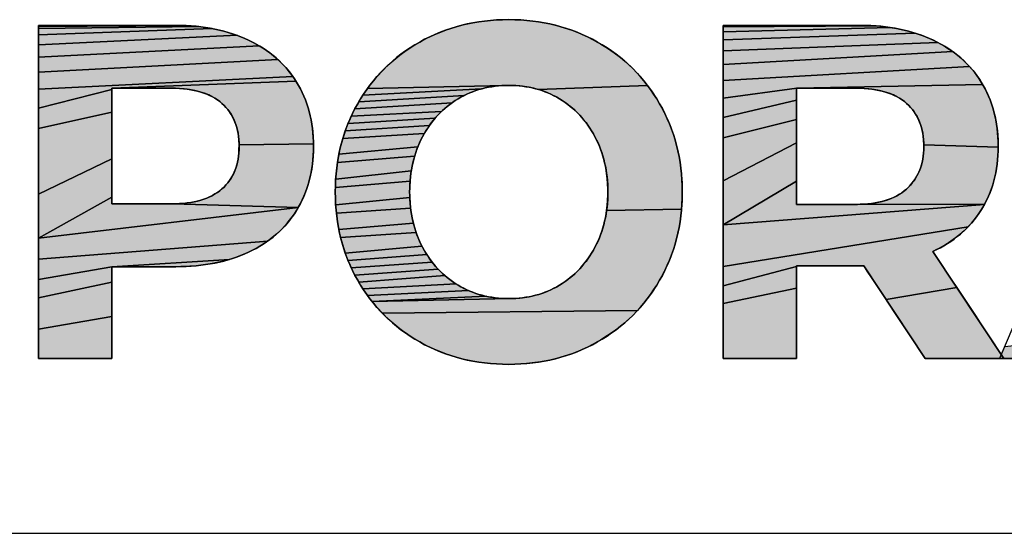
# Model space of a CAD drawing. Header units: millimetres. Extents: x 0 to 1188, y 0 to 840.
# Tile 16 of 38: x 1068 to 1083, y 148 to 156. Entities that reach past the tile are written whole.
import ezdxf

# ---------------------------------------------------------------- set-up
doc = ezdxf.new("R2010")
doc.units = ezdxf.units.MM
doc.header["$LTSCALE"] = 65.34
doc.layers.add('00_TOPRB0700WD-C-FORMAT', color=7, linetype='CONTINUOUS')

# ---------------------------------------------------------------- blocks, each defined once
blk = doc.blocks.new('MXON2_BL1', base_point=(1078.435, 160.164))
at = {"layer": '00_TOPRB0700WD-C-FORMAT', "linetype": 'Continuous'}
for points in [[(1075.011, 155.96), (1075.145, 155.965), (1075.28, 155.963), (1075.412, 155.956), (1075.542, 155.944), (1075.67, 155.926), (1075.795, 155.903), (1075.918, 155.874), (1076.039, 155.84), (1076.157, 155.8), (1076.273, 155.755), (1076.387, 155.704), (1076.498, 155.648), (1076.607, 155.586), (1076.711, 155.521), (1076.812, 155.451), (1076.908, 155.377), (1077.001, 155.298), (1077.089, 155.216), (1077.173, 155.129), (1077.253, 155.039), (1077.329, 154.944), (1075.637, 154.881), (1075.567, 154.9), (1075.496, 154.916), (1075.424, 154.929), (1075.35, 154.938), (1075.275, 154.943), (1075.199, 154.946), (1075.122, 154.945), (1072.989, 154.895), (1073.062, 154.992), (1073.139, 155.085), (1073.221, 155.173), (1073.307, 155.258), (1073.397, 155.338), (1073.491, 155.414), (1073.59, 155.486), (1073.692, 155.554), (1073.799, 155.618), (1073.909, 155.677), (1074.022, 155.73), (1074.137, 155.778), (1074.254, 155.821), (1074.374, 155.858), (1074.496, 155.889), (1074.621, 155.915), (1074.749, 155.936), (1074.878, 155.951)], [(1070.041, 155.876), (1070.155, 155.873), (1067.894, 155.858), (1067.894, 155.874), (1067.9, 155.876), (1067.93, 155.876), (1067.981, 155.876), (1068.051, 155.876), (1068.139, 155.876), (1068.355, 155.876), (1068.612, 155.876), (1068.892, 155.876), (1069.176, 155.876), (1069.445, 155.876), (1069.683, 155.876), (1069.784, 155.876), (1069.869, 155.876), (1069.938, 155.876), (1069.987, 155.876)], [(1070.267, 155.867), (1070.376, 155.858), (1067.894, 155.828), (1067.894, 155.858), (1070.155, 155.873)], [(1070.482, 155.844), (1070.585, 155.827), (1067.894, 155.727), (1067.894, 155.828), (1070.376, 155.858)], [(1070.879, 155.754), (1070.972, 155.722), (1067.894, 155.576), (1067.894, 155.727), (1070.585, 155.827), (1070.686, 155.806), (1070.784, 155.782)], [(1080.764, 155.873), (1080.874, 155.867), (1078.501, 155.855), (1078.501, 155.872), (1078.502, 155.876), (1078.517, 155.876), (1078.554, 155.876), (1078.612, 155.876), (1078.688, 155.876), (1078.779, 155.876), (1079, 155.876), (1079.257, 155.876), (1079.534, 155.876), (1079.813, 155.876), (1080.076, 155.876), (1080.306, 155.876), (1080.403, 155.876), (1080.486, 155.876), (1080.552, 155.876), (1080.598, 155.876), (1080.652, 155.876)], [(1080.981, 155.858), (1081.086, 155.845), (1078.501, 155.778), (1078.501, 155.855), (1080.874, 155.867)], [(1081.384, 155.784), (1081.478, 155.756), (1078.501, 155.651), (1078.501, 155.778), (1081.086, 155.845), (1081.188, 155.828), (1081.287, 155.808)], [(1081.745, 155.653), (1081.828, 155.612), (1078.501, 155.48), (1078.501, 155.651), (1081.478, 155.756), (1081.569, 155.726), (1081.658, 155.691)], [(1071.233, 155.605), (1071.314, 155.559), (1067.894, 155.382), (1067.894, 155.576), (1070.972, 155.722), (1071.062, 155.686), (1071.149, 155.647)], [(1081.984, 155.52), (1082.057, 155.47), (1078.501, 155.268), (1078.501, 155.48), (1081.828, 155.612), (1081.908, 155.567)], [(1071.535, 155.404), (1071.602, 155.346), (1067.894, 155.15), (1067.894, 155.382), (1071.314, 155.559), (1071.391, 155.511), (1071.465, 155.459)], [(1082.257, 155.301), (1082.316, 155.239), (1078.501, 155.023), (1078.501, 155.268), (1082.057, 155.47), (1082.127, 155.417), (1082.194, 155.36)], [(1071.781, 155.155), (1071.833, 155.085), (1067.894, 154.885), (1067.894, 155.15), (1071.602, 155.346), (1071.665, 155.286), (1071.724, 155.222)], [(1082.475, 155.035), (1082.521, 154.961), (1079.641, 154.902), (1078.501, 154.748), (1078.501, 155.023), (1082.316, 155.239), (1082.373, 155.174), (1082.425, 155.106)], [(1069.03, 154.895), (1069.03, 154.883), (1067.894, 154.592), (1067.894, 154.885), (1071.833, 155.085), (1071.882, 155.012), (1069.033, 154.902), (1069.03, 154.901)], [(1071.928, 154.936), (1071.969, 154.857), (1072.006, 154.776), (1072.039, 154.692), (1072.068, 154.606), (1072.093, 154.518), (1072.113, 154.427), (1072.13, 154.333), (1072.142, 154.238), (1072.149, 154.139), (1072.153, 154.038), (1071.001, 154.024), (1070.998, 154.101), (1070.99, 154.175), (1070.977, 154.246), (1070.959, 154.313), (1070.937, 154.377), (1070.91, 154.437), (1070.879, 154.495), (1070.843, 154.549), (1070.802, 154.599), (1070.757, 154.646), (1070.707, 154.69), (1070.652, 154.73), (1070.594, 154.765), (1070.531, 154.797), (1070.463, 154.824), (1070.392, 154.847), (1070.315, 154.866), (1070.235, 154.881), (1070.15, 154.892), (1070.061, 154.899), (1069.967, 154.902), (1069.937, 154.902), (1069.913, 154.902), (1069.88, 154.902), (1069.839, 154.902), (1069.791, 154.902), (1069.681, 154.902), (1069.556, 154.902), (1069.427, 154.902), (1069.303, 154.902), (1069.192, 154.902), (1069.145, 154.902), (1069.104, 154.902), (1069.071, 154.902), (1069.047, 154.902), (1069.033, 154.902), (1071.882, 155.012)], [(1069.03, 154.628), (1069.03, 154.529), (1067.894, 154.278), (1067.894, 154.592), (1069.03, 154.883), (1069.03, 154.845), (1069.03, 154.788), (1069.03, 154.715)], [(1074.553, 154.819), (1074.488, 154.788), (1072.855, 154.689), (1072.92, 154.794), (1074.756, 154.891), (1074.687, 154.87), (1074.62, 154.846)], [(1074.827, 154.909), (1074.756, 154.891), (1072.92, 154.794), (1072.989, 154.895), (1075.122, 154.945), (1075.046, 154.941), (1074.972, 154.934), (1074.898, 154.923)], [(1075.637, 154.881), (1077.329, 154.944), (1077.4, 154.845), (1077.468, 154.742), (1077.531, 154.635), (1077.589, 154.524), (1077.642, 154.412), (1077.689, 154.297), (1077.731, 154.18), (1077.767, 154.06), (1077.797, 153.938), (1077.822, 153.814), (1077.842, 153.687), (1077.855, 153.558), (1077.864, 153.427), (1077.867, 153.293), (1077.864, 153.159), (1077.855, 153.027), (1076.696, 153.004), (1076.705, 153.084), (1076.711, 153.167), (1076.714, 153.25), (1076.714, 153.335), (1076.711, 153.419), (1076.705, 153.501), (1076.696, 153.581), (1076.683, 153.66), (1076.667, 153.737), (1076.648, 153.812), (1076.626, 153.886), (1076.601, 153.958), (1076.573, 154.029), (1076.541, 154.098), (1076.506, 154.165), (1076.469, 154.23), (1076.43, 154.293), (1076.388, 154.352), (1076.343, 154.41), (1076.297, 154.464), (1076.247, 154.516), (1076.196, 154.565), (1076.142, 154.612), (1076.085, 154.656), (1076.027, 154.697), (1075.966, 154.736), (1075.903, 154.771), (1075.838, 154.804), (1075.773, 154.833), (1075.706, 154.859)], [(1079.638, 154.788), (1079.638, 154.714), (1078.501, 154.449), (1078.501, 154.748), (1079.641, 154.902), (1079.638, 154.901), (1079.638, 154.895), (1079.638, 154.883), (1079.638, 154.845)], [(1079.641, 154.902), (1082.521, 154.961), (1082.563, 154.884), (1082.601, 154.805), (1082.635, 154.724), (1082.665, 154.64), (1082.691, 154.554), (1082.713, 154.465), (1082.73, 154.374), (1082.744, 154.281), (1082.754, 154.185), (1082.759, 154.087), (1082.761, 153.987), (1081.609, 154.024), (1081.605, 154.101), (1081.597, 154.175), (1081.584, 154.246), (1081.566, 154.313), (1081.544, 154.377), (1081.517, 154.437), (1081.486, 154.495), (1081.45, 154.549), (1081.409, 154.599), (1081.364, 154.646), (1081.314, 154.69), (1081.26, 154.73), (1081.201, 154.765), (1081.138, 154.797), (1081.071, 154.824), (1080.999, 154.847), (1080.923, 154.866), (1080.842, 154.881), (1080.757, 154.892), (1080.668, 154.899), (1080.574, 154.902), (1080.544, 154.902), (1080.52, 154.902), (1080.487, 154.902), (1080.446, 154.902), (1080.399, 154.902), (1080.288, 154.902), (1080.164, 154.902), (1080.035, 154.902), (1079.91, 154.902), (1079.8, 154.902), (1079.752, 154.902), (1079.711, 154.902), (1079.678, 154.902), (1079.655, 154.902)], [(1074.19, 154.589), (1074.137, 154.541), (1072.74, 154.469), (1072.795, 154.58), (1074.303, 154.677), (1074.245, 154.634)], [(1074.362, 154.717), (1074.303, 154.677), (1072.795, 154.58), (1072.855, 154.689), (1074.488, 154.788), (1074.425, 154.754)], [(1079.638, 154.528), (1079.638, 154.419), (1078.501, 154.132), (1078.501, 154.449), (1079.638, 154.714), (1079.638, 154.627)], [(1069.03, 154.305), (1069.03, 154.059), (1069.03, 153.809), (1067.894, 153.261), (1067.894, 153.948), (1067.894, 154.278), (1069.03, 154.529), (1069.03, 154.421)], [(1074.087, 154.49), (1074.039, 154.437), (1072.69, 154.355), (1072.74, 154.469), (1074.137, 154.541)], [(1073.993, 154.381), (1073.95, 154.323), (1072.647, 154.239), (1072.69, 154.355), (1074.039, 154.437)], [(1079.638, 154.302), (1079.638, 154.055), (1078.501, 153.463), (1078.501, 154.132), (1079.638, 154.419)], [(1073.909, 154.262), (1073.871, 154.198), (1072.608, 154.12), (1072.647, 154.239), (1073.95, 154.323)], [(1073.835, 154.132), (1073.802, 154.064), (1073.772, 153.994), (1072.548, 153.877), (1072.575, 154), (1072.608, 154.12), (1073.871, 154.198)], [(1071.001, 154.024), (1072.153, 154.038), (1072.152, 153.937), (1072.148, 153.838), (1072.139, 153.741), (1072.126, 153.647), (1072.108, 153.554), (1072.087, 153.465), (1072.061, 153.377), (1072.031, 153.292), (1071.997, 153.209), (1071.958, 153.128), (1071.916, 153.05), (1069.974, 153.108), (1070.021, 153.109), (1070.112, 153.114), (1070.199, 153.123), (1070.281, 153.136), (1070.359, 153.153), (1070.433, 153.174), (1070.502, 153.199), (1070.567, 153.229), (1070.628, 153.262), (1070.684, 153.299), (1070.736, 153.34), (1070.783, 153.385), (1070.826, 153.434), (1070.864, 153.486), (1070.897, 153.541), (1070.926, 153.6), (1070.95, 153.662), (1070.97, 153.728), (1070.985, 153.797), (1070.995, 153.869), (1071, 153.945)], [(1073.745, 153.923), (1073.721, 153.85), (1072.526, 153.751), (1072.548, 153.877), (1073.772, 153.994)], [(1079.638, 153.568), (1079.638, 153.46), (1078.501, 152.784), (1078.501, 153.463), (1079.638, 154.055), (1079.638, 153.805), (1079.638, 153.683)], [(1081.608, 153.945), (1081.609, 154.024), (1082.761, 153.987), (1082.758, 153.887), (1082.751, 153.789), (1082.74, 153.694), (1082.725, 153.602), (1082.706, 153.512), (1082.683, 153.425), (1082.655, 153.34), (1082.624, 153.257), (1082.588, 153.177), (1082.548, 153.099), (1080.628, 153.102), (1080.717, 153.107), (1080.803, 153.116), (1080.885, 153.129), (1080.962, 153.146), (1081.036, 153.168), (1081.105, 153.193), (1081.17, 153.223), (1081.231, 153.257), (1081.287, 153.295), (1081.34, 153.337), (1081.388, 153.383), (1081.431, 153.432), (1081.469, 153.484), (1081.503, 153.54), (1081.532, 153.599), (1081.557, 153.662), (1081.577, 153.727), (1081.592, 153.796), (1081.602, 153.869)], [(1069.03, 153.283), (1069.03, 153.212), (1067.894, 152.576), (1067.894, 153.261), (1069.03, 153.809), (1069.03, 153.688), (1069.03, 153.573), (1069.03, 153.466), (1069.03, 153.368)], [(1073.701, 153.775), (1073.683, 153.699), (1073.669, 153.621), (1072.498, 153.493), (1072.509, 153.623), (1072.526, 153.751), (1073.721, 153.85)], [(1073.658, 153.541), (1073.65, 153.46), (1072.493, 153.36), (1072.498, 153.493), (1073.669, 153.621)], [(1073.645, 153.377), (1073.644, 153.293), (1073.645, 153.208), (1072.498, 153.093), (1072.493, 153.225), (1072.493, 153.36), (1073.65, 153.46)], [(1080.561, 153.101), (1080.581, 153.101), (1080.628, 153.102), (1082.548, 153.099), (1078.501, 152.784), (1079.638, 153.46), (1079.638, 153.362), (1079.638, 153.277), (1079.638, 153.206), (1079.638, 153.151), (1079.638, 153.116), (1079.638, 153.106), (1079.638, 153.101), (1079.642, 153.101), (1079.657, 153.101), (1079.683, 153.101), (1079.717, 153.101), (1079.758, 153.101), (1079.807, 153.101), (1079.861, 153.101), (1079.98, 153.101), (1080.108, 153.101), (1080.236, 153.101), (1080.354, 153.101), (1080.406, 153.101), (1080.453, 153.101), (1080.492, 153.101), (1080.524, 153.101), (1080.546, 153.101), (1080.559, 153.101)], [(1069.953, 153.108), (1069.974, 153.108), (1071.916, 153.05), (1067.894, 152.576), (1069.03, 153.212), (1069.03, 153.158), (1069.03, 153.123), (1069.03, 153.113), (1069.03, 153.108), (1069.035, 153.108), (1069.05, 153.108), (1069.075, 153.108), (1069.109, 153.108), (1069.151, 153.108), (1069.2, 153.108), (1069.253, 153.108), (1069.373, 153.108), (1069.501, 153.108), (1069.628, 153.108), (1069.746, 153.108), (1069.799, 153.108), (1069.845, 153.108), (1069.885, 153.108), (1069.917, 153.108), (1069.939, 153.108), (1069.951, 153.108)], [(1073.65, 153.125), (1073.658, 153.044), (1072.509, 152.962), (1072.498, 153.093), (1073.645, 153.208)], [(1071.516, 152.585), (1071.445, 152.531), (1067.894, 152.249), (1067.894, 152.576), (1071.916, 153.05), (1071.869, 152.974), (1071.819, 152.901), (1071.766, 152.831), (1071.708, 152.765), (1071.648, 152.702), (1071.584, 152.642)], [(1073.669, 152.964), (1073.683, 152.886), (1073.701, 152.81), (1072.548, 152.709), (1072.526, 152.834), (1072.509, 152.962), (1073.658, 153.044)], [(1076.696, 153.004), (1077.855, 153.027), (1077.842, 152.898), (1077.822, 152.771), (1077.797, 152.647), (1077.767, 152.525), (1077.731, 152.405), (1077.689, 152.288), (1077.642, 152.173), (1077.589, 152.06), (1077.531, 151.95), (1077.468, 151.843), (1077.4, 151.74), (1077.329, 151.641), (1077.253, 151.546), (1077.173, 151.456), (1073.221, 151.412), (1073.139, 151.501), (1073.062, 151.593), (1075.199, 151.639), (1075.275, 151.641), (1075.35, 151.647), (1075.424, 151.656), (1075.496, 151.669), (1075.567, 151.685), (1075.637, 151.704), (1075.706, 151.726), (1075.773, 151.752), (1075.838, 151.781), (1075.903, 151.813), (1075.966, 151.849), (1076.027, 151.888), (1076.085, 151.929), (1076.142, 151.973), (1076.196, 152.02), (1076.247, 152.069), (1076.297, 152.121), (1076.343, 152.176), (1076.388, 152.233), (1076.43, 152.292), (1076.469, 152.355), (1076.506, 152.42), (1076.541, 152.487), (1076.573, 152.556), (1076.601, 152.626), (1076.626, 152.699), (1076.648, 152.773), (1076.667, 152.848), (1076.683, 152.925)], [(1082.352, 152.816), (1082.294, 152.752), (1078.501, 152.136), (1078.501, 152.784), (1082.548, 153.099), (1082.505, 153.024), (1082.457, 152.952), (1082.406, 152.882)], [(1073.721, 152.735), (1073.745, 152.662), (1072.575, 152.585), (1072.548, 152.709), (1073.701, 152.81)], [(1079.641, 152.148), (1079.638, 152.135), (1078.501, 151.837), (1078.501, 152.136), (1082.294, 152.752), (1082.233, 152.692), (1082.169, 152.634), (1082.101, 152.58), (1082.03, 152.528), (1081.955, 152.48), (1081.878, 152.435), (1081.797, 152.393), (1081.755, 152.373), (1081.754, 152.363), (1081.77, 152.338), (1081.797, 152.298), (1081.833, 152.242), (1081.878, 152.174), (1081.989, 152.007), (1082.12, 151.809), (1081.026, 151.623), (1080.91, 151.799), (1080.81, 151.951), (1080.733, 152.067), (1080.706, 152.107), (1080.688, 152.135), (1080.68, 152.147), (1080.679, 152.148), (1080.677, 152.148), (1080.673, 152.148), (1080.668, 152.148), (1080.662, 152.148), (1080.655, 152.148), (1080.648, 152.148), (1080.642, 152.148), (1080.636, 152.148), (1080.631, 152.148), (1080.628, 152.148), (1080.627, 152.148), (1080.606, 152.148), (1080.546, 152.148), (1080.457, 152.148), (1080.345, 152.148), (1080.221, 152.148), (1080.09, 152.148), (1079.963, 152.148), (1079.846, 152.148), (1079.748, 152.148), (1079.677, 152.148)], [(1073.772, 152.591), (1073.802, 152.521), (1073.835, 152.453), (1072.647, 152.346), (1072.608, 152.464), (1072.575, 152.585), (1073.745, 152.662)], [(1070.947, 152.277), (1070.854, 152.246), (1069.031, 152.134), (1067.894, 151.938), (1067.894, 152.249), (1071.445, 152.531), (1071.37, 152.48), (1071.292, 152.433), (1071.211, 152.389), (1071.126, 152.348), (1071.038, 152.311)], [(1073.871, 152.387), (1073.909, 152.323), (1072.69, 152.23), (1072.647, 152.346), (1073.835, 152.453)], [(1069.031, 152.134), (1070.854, 152.246), (1070.758, 152.22), (1070.659, 152.197), (1070.557, 152.177), (1070.453, 152.161), (1070.346, 152.149), (1070.237, 152.14), (1070.124, 152.135), (1070.02, 152.134), (1069.993, 152.134), (1069.929, 152.134), (1069.835, 152.134), (1069.719, 152.134), (1069.591, 152.134), (1069.459, 152.134), (1069.331, 152.134), (1069.215, 152.134), (1069.121, 152.134), (1069.057, 152.134)], [(1073.95, 152.262), (1073.993, 152.204), (1072.74, 152.116), (1072.69, 152.23), (1073.909, 152.323)], [(1069.03, 152.023), (1069.03, 151.894), (1067.894, 151.65), (1067.894, 151.938), (1069.031, 152.134), (1069.03, 152.128), (1069.03, 152.107)], [(1074.039, 152.148), (1074.087, 152.095), (1072.795, 152.005), (1072.74, 152.116), (1073.993, 152.204)], [(1074.137, 152.044), (1074.19, 151.996), (1072.855, 151.896), (1072.795, 152.005), (1074.087, 152.095)], [(1079.638, 151.951), (1079.638, 151.799), (1078.501, 151.562), (1078.501, 151.837), (1079.638, 152.135), (1079.638, 152.067)], [(1074.303, 151.908), (1074.362, 151.868), (1072.92, 151.791), (1072.855, 151.896), (1074.19, 151.996), (1074.245, 151.951)], [(1069.03, 151.733), (1069.03, 151.551), (1069.03, 151.36), (1067.894, 151.164), (1067.894, 151.39), (1067.894, 151.65), (1069.03, 151.894)], [(1074.488, 151.797), (1074.553, 151.766), (1072.989, 151.69), (1072.92, 151.791), (1074.362, 151.868), (1074.425, 151.831)], [(1079.638, 151.623), (1079.638, 151.435), (1079.638, 151.247), (1079.638, 151.07), (1079.638, 150.916), (1079.638, 150.797), (1079.638, 150.725), (1079.638, 150.71), (1079.636, 150.709), (1079.597, 150.709), (1079.518, 150.709), (1079.407, 150.709), (1079.274, 150.709), (1079.128, 150.709), (1078.979, 150.709), (1078.835, 150.709), (1078.706, 150.709), (1078.601, 150.709), (1078.53, 150.709), (1078.501, 150.709), (1078.501, 150.713), (1078.501, 150.73), (1078.501, 150.807), (1078.501, 150.934), (1078.501, 151.105), (1078.501, 151.317), (1078.501, 151.562), (1079.638, 151.799)], [(1082.12, 151.809), (1082.263, 151.594), (1082.408, 151.376), (1082.545, 151.168), (1082.668, 150.983), (1082.765, 150.836), (1082.801, 150.781), (1082.828, 150.74), (1082.845, 150.716), (1082.849, 150.709), (1082.819, 150.709), (1082.743, 150.709), (1082.63, 150.709), (1082.492, 150.709), (1082.338, 150.709), (1082.177, 150.709), (1082.021, 150.709), (1081.878, 150.709), (1081.759, 150.709), (1081.674, 150.709), (1081.633, 150.709), (1081.63, 150.71), (1081.62, 150.725), (1081.601, 150.755), (1081.573, 150.797), (1081.494, 150.916), (1081.392, 151.07), (1081.275, 151.247), (1081.151, 151.435), (1081.026, 151.623)], [(1074.756, 151.694), (1074.827, 151.676), (1073.062, 151.593), (1072.989, 151.69), (1074.553, 151.766), (1074.62, 151.739), (1074.687, 151.715)], [(1075.199, 151.639), (1073.062, 151.593), (1074.827, 151.676), (1074.898, 151.662), (1074.972, 151.651), (1075.046, 151.644), (1075.122, 151.64)], [(1069.03, 151.174), (1069.03, 151.004), (1069.03, 150.862), (1069.03, 150.76), (1069.03, 150.728), (1069.03, 150.711), (1069.017, 150.709), (1068.957, 150.709), (1068.861, 150.709), (1068.736, 150.709), (1068.593, 150.709), (1068.441, 150.709), (1068.291, 150.709), (1068.152, 150.709), (1068.034, 150.709), (1067.947, 150.709), (1067.899, 150.709), (1067.894, 150.709), (1067.894, 150.72), (1067.894, 150.745), (1067.894, 150.836), (1067.894, 150.978), (1067.894, 151.164), (1069.03, 151.36)], [(1077.173, 151.456), (1077.089, 151.369), (1077.001, 151.287), (1076.908, 151.209), (1076.812, 151.134), (1076.711, 151.065), (1076.607, 150.999), (1076.498, 150.937), (1076.387, 150.881), (1076.273, 150.83), (1076.157, 150.785), (1076.039, 150.745), (1075.918, 150.711), (1075.795, 150.682), (1075.67, 150.659), (1075.542, 150.641), (1075.412, 150.629), (1075.28, 150.622), (1075.145, 150.62), (1075.011, 150.625), (1074.878, 150.634), (1074.749, 150.649), (1074.621, 150.67), (1074.496, 150.696), (1074.374, 150.727), (1074.254, 150.764), (1074.137, 150.807), (1074.022, 150.855), (1073.909, 150.908), (1073.799, 150.967), (1073.692, 151.031), (1073.59, 151.099), (1073.491, 151.171), (1073.397, 151.247), (1073.307, 151.327), (1073.221, 151.412)], [(1084.025, 150.9), (1083.984, 150.796), (1083.958, 150.729), (1083.949, 150.709), (1083.915, 150.709), (1083.833, 150.709), (1083.716, 150.709), (1083.573, 150.709), (1083.416, 150.709), (1083.256, 150.709), (1083.103, 150.709), (1082.969, 150.709), (1082.864, 150.709), (1082.799, 150.709), (1082.785, 150.709), (1082.786, 150.717), (1082.796, 150.741), (1082.813, 150.779), (1082.863, 150.898), (1084.076, 151.03)]]:
    blk.add_hatch(color=2, dxfattribs=at).paths.add_polyline_path(points)
at = {"layer": '00_TOPRB0700WD-C-FORMAT', "color": 2, "linetype": 'Continuous'}
for points in [[(1075.011, 155.96), (1075.145, 155.965), (1075.28, 155.963), (1075.412, 155.956), (1075.542, 155.944), (1075.67, 155.926), (1075.795, 155.903), (1075.918, 155.874), (1076.039, 155.84), (1076.157, 155.8), (1076.273, 155.755), (1076.387, 155.704), (1076.498, 155.648), (1076.607, 155.586), (1076.711, 155.521), (1076.812, 155.451), (1076.908, 155.377), (1077.001, 155.298), (1077.089, 155.216), (1077.173, 155.129), (1077.253, 155.039), (1077.329, 154.944), (1075.637, 154.881), (1075.567, 154.9), (1075.496, 154.916), (1075.424, 154.929), (1075.35, 154.938), (1075.275, 154.943), (1075.199, 154.946), (1075.122, 154.945), (1072.989, 154.895), (1073.062, 154.992), (1073.139, 155.085), (1073.221, 155.173), (1073.307, 155.258), (1073.397, 155.338), (1073.491, 155.414), (1073.59, 155.486), (1073.692, 155.554), (1073.799, 155.618), (1073.909, 155.677), (1074.022, 155.73), (1074.137, 155.778), (1074.254, 155.821), (1074.374, 155.858), (1074.496, 155.889), (1074.621, 155.915), (1074.749, 155.936), (1074.878, 155.951), (1075.011, 155.96)], [(1070.041, 155.876), (1070.155, 155.873), (1067.894, 155.858), (1067.894, 155.874), (1067.9, 155.876), (1067.93, 155.876), (1067.981, 155.876), (1068.051, 155.876), (1068.139, 155.876), (1068.355, 155.876), (1068.612, 155.876), (1068.892, 155.876), (1069.176, 155.876), (1069.445, 155.876), (1069.683, 155.876), (1069.784, 155.876), (1069.869, 155.876), (1069.938, 155.876), (1069.987, 155.876), (1070.041, 155.876)], [(1070.267, 155.867), (1070.376, 155.858), (1067.894, 155.828), (1067.894, 155.858), (1070.155, 155.873), (1070.267, 155.867)], [(1070.482, 155.844), (1070.585, 155.827), (1067.894, 155.727), (1067.894, 155.828), (1070.376, 155.858), (1070.482, 155.844)], [(1070.879, 155.754), (1070.972, 155.722), (1067.894, 155.576), (1067.894, 155.727), (1070.585, 155.827), (1070.686, 155.806), (1070.784, 155.782), (1070.879, 155.754)], [(1080.764, 155.873), (1080.874, 155.867), (1078.501, 155.855), (1078.501, 155.872), (1078.502, 155.876), (1078.517, 155.876), (1078.554, 155.876), (1078.612, 155.876), (1078.688, 155.876), (1078.779, 155.876), (1079, 155.876), (1079.257, 155.876), (1079.534, 155.876), (1079.813, 155.876), (1080.076, 155.876), (1080.306, 155.876), (1080.403, 155.876), (1080.486, 155.876), (1080.552, 155.876), (1080.598, 155.876), (1080.652, 155.876), (1080.764, 155.873)], [(1080.981, 155.858), (1081.086, 155.845), (1078.501, 155.778), (1078.501, 155.855), (1080.874, 155.867), (1080.981, 155.858)], [(1081.384, 155.784), (1081.478, 155.756), (1078.501, 155.651), (1078.501, 155.778), (1081.086, 155.845), (1081.188, 155.828), (1081.287, 155.808), (1081.384, 155.784)], [(1081.745, 155.653), (1081.828, 155.612), (1078.501, 155.48), (1078.501, 155.651), (1081.478, 155.756), (1081.569, 155.726), (1081.658, 155.691), (1081.745, 155.653)], [(1071.233, 155.605), (1071.314, 155.559), (1067.894, 155.382), (1067.894, 155.576), (1070.972, 155.722), (1071.062, 155.686), (1071.149, 155.647), (1071.233, 155.605)], [(1081.984, 155.52), (1082.057, 155.47), (1078.501, 155.268), (1078.501, 155.48), (1081.828, 155.612), (1081.908, 155.567), (1081.984, 155.52)], [(1071.535, 155.404), (1071.602, 155.346), (1067.894, 155.15), (1067.894, 155.382), (1071.314, 155.559), (1071.391, 155.511), (1071.465, 155.459), (1071.535, 155.404)], [(1082.257, 155.301), (1082.316, 155.239), (1078.501, 155.023), (1078.501, 155.268), (1082.057, 155.47), (1082.127, 155.417), (1082.194, 155.36), (1082.257, 155.301)], [(1071.781, 155.155), (1071.833, 155.085), (1067.894, 154.885), (1067.894, 155.15), (1071.602, 155.346), (1071.665, 155.286), (1071.724, 155.222), (1071.781, 155.155)], [(1082.475, 155.035), (1082.521, 154.961), (1079.641, 154.902), (1078.501, 154.748), (1078.501, 155.023), (1082.316, 155.239), (1082.373, 155.174), (1082.425, 155.106), (1082.475, 155.035)], [(1069.03, 154.895), (1069.03, 154.883), (1067.894, 154.592), (1067.894, 154.885), (1071.833, 155.085), (1071.882, 155.012), (1069.033, 154.902), (1069.03, 154.901), (1069.03, 154.895)], [(1071.928, 154.936), (1071.969, 154.857), (1072.006, 154.776), (1072.039, 154.692), (1072.068, 154.606), (1072.093, 154.518), (1072.113, 154.427), (1072.13, 154.333), (1072.142, 154.238), (1072.149, 154.139), (1072.153, 154.038), (1071.001, 154.024), (1070.998, 154.101), (1070.99, 154.175), (1070.977, 154.246), (1070.959, 154.313), (1070.937, 154.377), (1070.91, 154.437), (1070.879, 154.495), (1070.843, 154.549), (1070.802, 154.599), (1070.757, 154.646), (1070.707, 154.69), (1070.652, 154.73), (1070.594, 154.765), (1070.531, 154.797), (1070.463, 154.824), (1070.392, 154.847), (1070.315, 154.866), (1070.235, 154.881), (1070.15, 154.892), (1070.061, 154.899), (1069.967, 154.902), (1069.937, 154.902), (1069.913, 154.902), (1069.88, 154.902), (1069.839, 154.902), (1069.791, 154.902), (1069.681, 154.902), (1069.556, 154.902), (1069.427, 154.902), (1069.303, 154.902), (1069.192, 154.902), (1069.145, 154.902), (1069.104, 154.902), (1069.071, 154.902), (1069.047, 154.902), (1069.033, 154.902), (1071.882, 155.012), (1071.928, 154.936)], [(1069.03, 154.628), (1069.03, 154.529), (1067.894, 154.278), (1067.894, 154.592), (1069.03, 154.883), (1069.03, 154.845), (1069.03, 154.788), (1069.03, 154.715), (1069.03, 154.628)], [(1074.553, 154.819), (1074.488, 154.788), (1072.855, 154.689), (1072.92, 154.794), (1074.756, 154.891), (1074.687, 154.87), (1074.62, 154.846), (1074.553, 154.819)], [(1074.827, 154.909), (1074.756, 154.891), (1072.92, 154.794), (1072.989, 154.895), (1075.122, 154.945), (1075.046, 154.941), (1074.972, 154.934), (1074.898, 154.923), (1074.827, 154.909)], [(1075.637, 154.881), (1077.329, 154.944), (1077.4, 154.845), (1077.468, 154.742), (1077.531, 154.635), (1077.589, 154.524), (1077.642, 154.412), (1077.689, 154.297), (1077.731, 154.18), (1077.767, 154.06), (1077.797, 153.938), (1077.822, 153.814), (1077.842, 153.687), (1077.855, 153.558), (1077.864, 153.427), (1077.867, 153.293), (1077.864, 153.159), (1077.855, 153.027), (1076.696, 153.004), (1076.705, 153.084), (1076.711, 153.167), (1076.714, 153.25), (1076.714, 153.335), (1076.711, 153.419), (1076.705, 153.501), (1076.696, 153.581), (1076.683, 153.66), (1076.667, 153.737), (1076.648, 153.812), (1076.626, 153.886), (1076.601, 153.958), (1076.573, 154.029), (1076.541, 154.098), (1076.506, 154.165), (1076.469, 154.23), (1076.43, 154.293), (1076.388, 154.352), (1076.343, 154.41), (1076.297, 154.464), (1076.247, 154.516), (1076.196, 154.565), (1076.142, 154.612), (1076.085, 154.656), (1076.027, 154.697), (1075.966, 154.736), (1075.903, 154.771), (1075.838, 154.804), (1075.773, 154.833), (1075.706, 154.859), (1075.637, 154.881)], [(1079.638, 154.788), (1079.638, 154.714), (1078.501, 154.449), (1078.501, 154.748), (1079.641, 154.902), (1079.638, 154.901), (1079.638, 154.895), (1079.638, 154.883), (1079.638, 154.845), (1079.638, 154.788)], [(1079.641, 154.902), (1082.521, 154.961), (1082.563, 154.884), (1082.601, 154.805), (1082.635, 154.724), (1082.665, 154.64), (1082.691, 154.554), (1082.713, 154.465), (1082.73, 154.374), (1082.744, 154.281), (1082.754, 154.185), (1082.759, 154.087), (1082.761, 153.987), (1081.609, 154.024), (1081.605, 154.101), (1081.597, 154.175), (1081.584, 154.246), (1081.566, 154.313), (1081.544, 154.377), (1081.517, 154.437), (1081.486, 154.495), (1081.45, 154.549), (1081.409, 154.599), (1081.364, 154.646), (1081.314, 154.69), (1081.26, 154.73), (1081.201, 154.765), (1081.138, 154.797), (1081.071, 154.824), (1080.999, 154.847), (1080.923, 154.866), (1080.842, 154.881), (1080.757, 154.892), (1080.668, 154.899), (1080.574, 154.902), (1080.544, 154.902), (1080.52, 154.902), (1080.487, 154.902), (1080.446, 154.902), (1080.399, 154.902), (1080.288, 154.902), (1080.164, 154.902), (1080.035, 154.902), (1079.91, 154.902), (1079.8, 154.902), (1079.752, 154.902), (1079.711, 154.902), (1079.678, 154.902), (1079.655, 154.902), (1079.641, 154.902)], [(1074.19, 154.589), (1074.137, 154.541), (1072.74, 154.469), (1072.795, 154.58), (1074.303, 154.677), (1074.245, 154.634), (1074.19, 154.589)], [(1074.362, 154.717), (1074.303, 154.677), (1072.795, 154.58), (1072.855, 154.689), (1074.488, 154.788), (1074.425, 154.754), (1074.362, 154.717)], [(1079.638, 154.528), (1079.638, 154.419), (1078.501, 154.132), (1078.501, 154.449), (1079.638, 154.714), (1079.638, 154.627), (1079.638, 154.528)], [(1069.03, 154.305), (1069.03, 154.059), (1069.03, 153.809), (1067.894, 153.261), (1067.894, 153.948), (1067.894, 154.278), (1069.03, 154.529), (1069.03, 154.421), (1069.03, 154.305)], [(1074.087, 154.49), (1074.039, 154.437), (1072.69, 154.355), (1072.74, 154.469), (1074.137, 154.541), (1074.087, 154.49)], [(1073.993, 154.381), (1073.95, 154.323), (1072.647, 154.239), (1072.69, 154.355), (1074.039, 154.437), (1073.993, 154.381)], [(1079.638, 154.302), (1079.638, 154.055), (1078.501, 153.463), (1078.501, 154.132), (1079.638, 154.419), (1079.638, 154.302)], [(1073.909, 154.262), (1073.871, 154.198), (1072.608, 154.12), (1072.647, 154.239), (1073.95, 154.323), (1073.909, 154.262)], [(1073.835, 154.132), (1073.802, 154.064), (1073.772, 153.994), (1072.548, 153.877), (1072.575, 154), (1072.608, 154.12), (1073.871, 154.198), (1073.835, 154.132)], [(1071.001, 154.024), (1072.153, 154.038), (1072.152, 153.937), (1072.148, 153.838), (1072.139, 153.741), (1072.126, 153.647), (1072.108, 153.554), (1072.087, 153.465), (1072.061, 153.377), (1072.031, 153.292), (1071.997, 153.209), (1071.958, 153.128), (1071.916, 153.05), (1069.974, 153.108), (1070.021, 153.109), (1070.112, 153.114), (1070.199, 153.123), (1070.281, 153.136), (1070.359, 153.153), (1070.433, 153.174), (1070.502, 153.199), (1070.567, 153.229), (1070.628, 153.262), (1070.684, 153.299), (1070.736, 153.34), (1070.783, 153.385), (1070.826, 153.434), (1070.864, 153.486), (1070.897, 153.541), (1070.926, 153.6), (1070.95, 153.662), (1070.97, 153.728), (1070.985, 153.797), (1070.995, 153.869), (1071, 153.945), (1071.001, 154.024)], [(1073.745, 153.923), (1073.721, 153.85), (1072.526, 153.751), (1072.548, 153.877), (1073.772, 153.994), (1073.745, 153.923)], [(1079.638, 153.568), (1079.638, 153.46), (1078.501, 152.784), (1078.501, 153.463), (1079.638, 154.055), (1079.638, 153.805), (1079.638, 153.683), (1079.638, 153.568)], [(1081.608, 153.945), (1081.609, 154.024), (1082.761, 153.987), (1082.758, 153.887), (1082.751, 153.789), (1082.74, 153.694), (1082.725, 153.602), (1082.706, 153.512), (1082.683, 153.425), (1082.655, 153.34), (1082.624, 153.257), (1082.588, 153.177), (1082.548, 153.099), (1080.628, 153.102), (1080.717, 153.107), (1080.803, 153.116), (1080.885, 153.129), (1080.962, 153.146), (1081.036, 153.168), (1081.105, 153.193), (1081.17, 153.223), (1081.231, 153.257), (1081.287, 153.295), (1081.34, 153.337), (1081.388, 153.383), (1081.431, 153.432), (1081.469, 153.484), (1081.503, 153.54), (1081.532, 153.599), (1081.557, 153.662), (1081.577, 153.727), (1081.592, 153.796), (1081.602, 153.869), (1081.608, 153.945)], [(1069.03, 153.283), (1069.03, 153.212), (1067.894, 152.576), (1067.894, 153.261), (1069.03, 153.809), (1069.03, 153.688), (1069.03, 153.573), (1069.03, 153.466), (1069.03, 153.368), (1069.03, 153.283)], [(1073.701, 153.775), (1073.683, 153.699), (1073.669, 153.621), (1072.498, 153.493), (1072.509, 153.623), (1072.526, 153.751), (1073.721, 153.85), (1073.701, 153.775)], [(1073.658, 153.541), (1073.65, 153.46), (1072.493, 153.36), (1072.498, 153.493), (1073.669, 153.621), (1073.658, 153.541)], [(1073.645, 153.377), (1073.644, 153.293), (1073.645, 153.208), (1072.498, 153.093), (1072.493, 153.225), (1072.493, 153.36), (1073.65, 153.46), (1073.645, 153.377)], [(1080.561, 153.101), (1080.581, 153.101), (1080.628, 153.102), (1082.548, 153.099), (1078.501, 152.784), (1079.638, 153.46), (1079.638, 153.362), (1079.638, 153.277), (1079.638, 153.206), (1079.638, 153.151), (1079.638, 153.116), (1079.638, 153.106), (1079.638, 153.101), (1079.642, 153.101), (1079.657, 153.101), (1079.683, 153.101), (1079.717, 153.101), (1079.758, 153.101), (1079.807, 153.101), (1079.861, 153.101), (1079.98, 153.101), (1080.108, 153.101), (1080.236, 153.101), (1080.354, 153.101), (1080.406, 153.101), (1080.453, 153.101), (1080.492, 153.101), (1080.524, 153.101), (1080.546, 153.101), (1080.559, 153.101), (1080.561, 153.101)], [(1069.953, 153.108), (1069.974, 153.108), (1071.916, 153.05), (1067.894, 152.576), (1069.03, 153.212), (1069.03, 153.158), (1069.03, 153.123), (1069.03, 153.113), (1069.03, 153.108), (1069.035, 153.108), (1069.05, 153.108), (1069.075, 153.108), (1069.109, 153.108), (1069.151, 153.108), (1069.2, 153.108), (1069.253, 153.108), (1069.373, 153.108), (1069.501, 153.108), (1069.628, 153.108), (1069.746, 153.108), (1069.799, 153.108), (1069.845, 153.108), (1069.885, 153.108), (1069.917, 153.108), (1069.939, 153.108), (1069.951, 153.108), (1069.953, 153.108)], [(1073.65, 153.125), (1073.658, 153.044), (1072.509, 152.962), (1072.498, 153.093), (1073.645, 153.208), (1073.65, 153.125)], [(1071.516, 152.585), (1071.445, 152.531), (1067.894, 152.249), (1067.894, 152.576), (1071.916, 153.05), (1071.869, 152.974), (1071.819, 152.901), (1071.766, 152.831), (1071.708, 152.765), (1071.648, 152.702), (1071.584, 152.642), (1071.516, 152.585)], [(1073.669, 152.964), (1073.683, 152.886), (1073.701, 152.81), (1072.548, 152.709), (1072.526, 152.834), (1072.509, 152.962), (1073.658, 153.044), (1073.669, 152.964)], [(1076.696, 153.004), (1077.855, 153.027), (1077.842, 152.898), (1077.822, 152.771), (1077.797, 152.647), (1077.767, 152.525), (1077.731, 152.405), (1077.689, 152.288), (1077.642, 152.173), (1077.589, 152.06), (1077.531, 151.95), (1077.468, 151.843), (1077.4, 151.74), (1077.329, 151.641), (1077.253, 151.546), (1077.173, 151.456), (1073.221, 151.412), (1073.139, 151.501), (1073.062, 151.593), (1075.199, 151.639), (1075.275, 151.641), (1075.35, 151.647), (1075.424, 151.656), (1075.496, 151.669), (1075.567, 151.685), (1075.637, 151.704), (1075.706, 151.726), (1075.773, 151.752), (1075.838, 151.781), (1075.903, 151.813), (1075.966, 151.849), (1076.027, 151.888), (1076.085, 151.929), (1076.142, 151.973), (1076.196, 152.02), (1076.247, 152.069), (1076.297, 152.121), (1076.343, 152.176), (1076.388, 152.233), (1076.43, 152.292), (1076.469, 152.355), (1076.506, 152.42), (1076.541, 152.487), (1076.573, 152.556), (1076.601, 152.626), (1076.626, 152.699), (1076.648, 152.773), (1076.667, 152.848), (1076.683, 152.925), (1076.696, 153.004)], [(1082.352, 152.816), (1082.294, 152.752), (1078.501, 152.136), (1078.501, 152.784), (1082.548, 153.099), (1082.505, 153.024), (1082.457, 152.952), (1082.406, 152.882), (1082.352, 152.816)], [(1073.721, 152.735), (1073.745, 152.662), (1072.575, 152.585), (1072.548, 152.709), (1073.701, 152.81), (1073.721, 152.735)], [(1079.641, 152.148), (1079.638, 152.135), (1078.501, 151.837), (1078.501, 152.136), (1082.294, 152.752), (1082.233, 152.692), (1082.169, 152.634), (1082.101, 152.58), (1082.03, 152.528), (1081.955, 152.48), (1081.878, 152.435), (1081.797, 152.393), (1081.755, 152.373), (1081.754, 152.363), (1081.77, 152.338), (1081.797, 152.298), (1081.833, 152.242), (1081.878, 152.174), (1081.989, 152.007), (1082.12, 151.809), (1081.026, 151.623), (1080.91, 151.799), (1080.81, 151.951), (1080.733, 152.067), (1080.706, 152.107), (1080.688, 152.135), (1080.68, 152.147), (1080.679, 152.148), (1080.677, 152.148), (1080.673, 152.148), (1080.668, 152.148), (1080.662, 152.148), (1080.655, 152.148), (1080.648, 152.148), (1080.642, 152.148), (1080.636, 152.148), (1080.631, 152.148), (1080.628, 152.148), (1080.627, 152.148), (1080.606, 152.148), (1080.546, 152.148), (1080.457, 152.148), (1080.345, 152.148), (1080.221, 152.148), (1080.09, 152.148), (1079.963, 152.148), (1079.846, 152.148), (1079.748, 152.148), (1079.677, 152.148), (1079.641, 152.148)], [(1073.772, 152.591), (1073.802, 152.521), (1073.835, 152.453), (1072.647, 152.346), (1072.608, 152.464), (1072.575, 152.585), (1073.745, 152.662), (1073.772, 152.591)], [(1070.947, 152.277), (1070.854, 152.246), (1069.031, 152.134), (1067.894, 151.938), (1067.894, 152.249), (1071.445, 152.531), (1071.37, 152.48), (1071.292, 152.433), (1071.211, 152.389), (1071.126, 152.348), (1071.038, 152.311), (1070.947, 152.277)], [(1073.871, 152.387), (1073.909, 152.323), (1072.69, 152.23), (1072.647, 152.346), (1073.835, 152.453), (1073.871, 152.387)], [(1069.031, 152.134), (1070.854, 152.246), (1070.758, 152.22), (1070.659, 152.197), (1070.557, 152.177), (1070.453, 152.161), (1070.346, 152.149), (1070.237, 152.14), (1070.124, 152.135), (1070.02, 152.134), (1069.993, 152.134), (1069.929, 152.134), (1069.835, 152.134), (1069.719, 152.134), (1069.591, 152.134), (1069.459, 152.134), (1069.331, 152.134), (1069.215, 152.134), (1069.121, 152.134), (1069.057, 152.134), (1069.031, 152.134)], [(1073.95, 152.262), (1073.993, 152.204), (1072.74, 152.116), (1072.69, 152.23), (1073.909, 152.323), (1073.95, 152.262)], [(1069.03, 152.023), (1069.03, 151.894), (1067.894, 151.65), (1067.894, 151.938), (1069.031, 152.134), (1069.03, 152.128), (1069.03, 152.107), (1069.03, 152.023)], [(1074.039, 152.148), (1074.087, 152.095), (1072.795, 152.005), (1072.74, 152.116), (1073.993, 152.204), (1074.039, 152.148)], [(1074.137, 152.044), (1074.19, 151.996), (1072.855, 151.896), (1072.795, 152.005), (1074.087, 152.095), (1074.137, 152.044)], [(1079.638, 151.951), (1079.638, 151.799), (1078.501, 151.562), (1078.501, 151.837), (1079.638, 152.135), (1079.638, 152.067), (1079.638, 151.951)], [(1074.303, 151.908), (1074.362, 151.868), (1072.92, 151.791), (1072.855, 151.896), (1074.19, 151.996), (1074.245, 151.951), (1074.303, 151.908)], [(1069.03, 151.733), (1069.03, 151.551), (1069.03, 151.36), (1067.894, 151.164), (1067.894, 151.39), (1067.894, 151.65), (1069.03, 151.894), (1069.03, 151.733)], [(1074.488, 151.797), (1074.553, 151.766), (1072.989, 151.69), (1072.92, 151.791), (1074.362, 151.868), (1074.425, 151.831), (1074.488, 151.797)], [(1079.638, 151.623), (1079.638, 151.435), (1079.638, 151.247), (1079.638, 151.07), (1079.638, 150.916), (1079.638, 150.797), (1079.638, 150.725), (1079.638, 150.71), (1079.636, 150.709), (1079.597, 150.709), (1079.518, 150.709), (1079.407, 150.709), (1079.274, 150.709), (1079.128, 150.709), (1078.979, 150.709), (1078.835, 150.709), (1078.706, 150.709), (1078.601, 150.709), (1078.53, 150.709), (1078.501, 150.709), (1078.501, 150.713), (1078.501, 150.73), (1078.501, 150.807), (1078.501, 150.934), (1078.501, 151.105), (1078.501, 151.317), (1078.501, 151.562), (1079.638, 151.799), (1079.638, 151.623)], [(1082.12, 151.809), (1082.263, 151.594), (1082.408, 151.376), (1082.545, 151.168), (1082.668, 150.983), (1082.765, 150.836), (1082.801, 150.781), (1082.828, 150.74), (1082.845, 150.716), (1082.849, 150.709), (1082.819, 150.709), (1082.743, 150.709), (1082.63, 150.709), (1082.492, 150.709), (1082.338, 150.709), (1082.177, 150.709), (1082.021, 150.709), (1081.878, 150.709), (1081.759, 150.709), (1081.674, 150.709), (1081.633, 150.709), (1081.63, 150.71), (1081.62, 150.725), (1081.601, 150.755), (1081.573, 150.797), (1081.494, 150.916), (1081.392, 151.07), (1081.275, 151.247), (1081.151, 151.435), (1081.026, 151.623), (1082.12, 151.809)], [(1074.756, 151.694), (1074.827, 151.676), (1073.062, 151.593), (1072.989, 151.69), (1074.553, 151.766), (1074.62, 151.739), (1074.687, 151.715), (1074.756, 151.694)], [(1075.199, 151.639), (1073.062, 151.593), (1074.827, 151.676), (1074.898, 151.662), (1074.972, 151.651), (1075.046, 151.644), (1075.122, 151.64), (1075.199, 151.639)], [(1069.03, 151.174), (1069.03, 151.004), (1069.03, 150.862), (1069.03, 150.76), (1069.03, 150.728), (1069.03, 150.711), (1069.017, 150.709), (1068.957, 150.709), (1068.861, 150.709), (1068.736, 150.709), (1068.593, 150.709), (1068.441, 150.709), (1068.291, 150.709), (1068.152, 150.709), (1068.034, 150.709), (1067.947, 150.709), (1067.899, 150.709), (1067.894, 150.709), (1067.894, 150.72), (1067.894, 150.745), (1067.894, 150.836), (1067.894, 150.978), (1067.894, 151.164), (1069.03, 151.36), (1069.03, 151.174)], [(1077.173, 151.456), (1077.089, 151.369), (1077.001, 151.287), (1076.908, 151.209), (1076.812, 151.134), (1076.711, 151.065), (1076.607, 150.999), (1076.498, 150.937), (1076.387, 150.881), (1076.273, 150.83), (1076.157, 150.785), (1076.039, 150.745), (1075.918, 150.711), (1075.795, 150.682), (1075.67, 150.659), (1075.542, 150.641), (1075.412, 150.629), (1075.28, 150.622), (1075.145, 150.62), (1075.011, 150.625), (1074.878, 150.634), (1074.749, 150.649), (1074.621, 150.67), (1074.496, 150.696), (1074.374, 150.727), (1074.254, 150.764), (1074.137, 150.807), (1074.022, 150.855), (1073.909, 150.908), (1073.799, 150.967), (1073.692, 151.031), (1073.59, 151.099), (1073.491, 151.171), (1073.397, 151.247), (1073.307, 151.327), (1073.221, 151.412), (1077.173, 151.456)], [(1084.025, 150.9), (1083.984, 150.796), (1083.958, 150.729), (1083.949, 150.709), (1083.915, 150.709), (1083.833, 150.709), (1083.716, 150.709), (1083.573, 150.709), (1083.416, 150.709), (1083.256, 150.709), (1083.103, 150.709), (1082.969, 150.709), (1082.864, 150.709), (1082.799, 150.709), (1082.785, 150.709), (1082.786, 150.717), (1082.796, 150.741), (1082.813, 150.779), (1082.863, 150.898), (1084.076, 151.03), (1084.025, 150.9)]]:
    blk.add_lwpolyline(points, dxfattribs=at)
at = {"layer": '00_TOPRB0700WD-C-FORMAT', "color": 7, "linetype": 'Continuous'}
for points, knots in [([(1073.799, 150.967), (1073.39, 151.199), (1073.071, 151.517), (1072.839, 151.923), (1072.608, 152.329), (1072.492, 152.786), (1072.492, 153.293), (1072.492, 153.799), (1072.608, 154.256), (1072.839, 154.662), (1073.071, 155.068), (1073.39, 155.387), (1073.799, 155.618), (1074.207, 155.849), (1074.667, 155.965), (1075.179, 155.965), (1075.687, 155.965), (1076.144, 155.849), (1076.553, 155.618), (1076.961, 155.387), (1077.282, 155.068), (1077.516, 154.662), (1077.75, 154.256), (1077.867, 153.799), (1077.867, 153.293), (1077.867, 152.786), (1077.75, 152.329), (1077.516, 151.923), (1077.282, 151.517), (1076.961, 151.199), (1076.553, 150.967), (1076.144, 150.736), (1075.687, 150.62), (1075.179, 150.62), (1074.667, 150.62), (1074.207, 150.736), (1073.799, 150.967)], [0, 0, 0, 0, 1, 1, 1, 2, 2, 2, 3, 3, 3, 4, 4, 4, 5, 5, 5, 6, 6, 6, 7, 7, 7, 8, 8, 8, 9, 9, 9, 10, 10, 10, 11, 11, 11, 12, 12, 12, 12]), ([(1073.799, 150.967), (1074.207, 150.736), (1074.667, 150.62), (1075.179, 150.62), (1075.687, 150.62), (1076.144, 150.736), (1076.553, 150.967), (1076.961, 151.199), (1077.282, 151.517), (1077.516, 151.923), (1077.75, 152.329), (1077.867, 152.786), (1077.867, 153.293), (1077.867, 153.799), (1077.75, 154.256), (1077.516, 154.662), (1077.282, 155.068), (1076.961, 155.387), (1076.553, 155.618), (1076.144, 155.849), (1075.687, 155.965), (1075.179, 155.965), (1074.667, 155.965), (1074.207, 155.849), (1073.799, 155.618), (1073.39, 155.387), (1073.071, 155.068), (1072.839, 154.662), (1072.608, 154.256), (1072.492, 153.799), (1072.492, 153.293), (1072.492, 152.786), (1072.608, 152.329), (1072.839, 151.923), (1073.071, 151.517), (1073.39, 151.199), (1073.799, 150.967)], [0, 0, 0, 0, 1, 1, 1, 2, 2, 2, 3, 3, 3, 4, 4, 4, 5, 5, 5, 6, 6, 6, 7, 7, 7, 8, 8, 8, 9, 9, 9, 10, 10, 10, 11, 11, 11, 12, 12, 12, 12]), ([(1071.149, 155.647), (1071.469, 155.495), (1071.716, 155.278), (1071.891, 154.998), (1072.066, 154.717), (1072.153, 154.385), (1072.153, 154.001), (1072.153, 153.622), (1072.066, 153.291), (1071.891, 153.008), (1071.716, 152.725), (1071.469, 152.509), (1071.149, 152.359), (1070.829, 152.209), (1070.453, 152.134), (1070.02, 152.134), (1070.02, 152.134), (1069.03, 152.134), (1069.03, 152.134), (1069.03, 152.134), (1069.03, 150.709), (1069.03, 150.709), (1069.03, 150.709), (1067.894, 150.709), (1067.894, 150.709), (1067.894, 150.709), (1067.894, 155.876), (1067.894, 155.876), (1067.894, 155.876), (1070.02, 155.876), (1070.02, 155.876), (1070.453, 155.876), (1070.829, 155.8), (1071.149, 155.647)], [0, 0, 0, 0, 1, 1, 1, 2, 2, 2, 3, 3, 3, 4, 4, 4, 5, 5, 5, 6, 6, 6, 7, 7, 7, 8, 8, 8, 9, 9, 9, 10, 10, 10, 11, 11, 11, 11]), ([(1071.149, 155.647), (1070.829, 155.8), (1070.453, 155.876), (1070.02, 155.876), (1070.02, 155.876), (1067.894, 155.876), (1067.894, 155.876), (1067.894, 155.876), (1067.894, 150.709), (1067.894, 150.709), (1067.894, 150.709), (1069.03, 150.709), (1069.03, 150.709), (1069.03, 150.709), (1069.03, 152.134), (1069.03, 152.134), (1069.03, 152.134), (1070.02, 152.134), (1070.02, 152.134), (1070.453, 152.134), (1070.829, 152.209), (1071.149, 152.359), (1071.469, 152.509), (1071.716, 152.725), (1071.891, 153.008), (1072.066, 153.291), (1072.153, 153.622), (1072.153, 154.001), (1072.153, 154.385), (1072.066, 154.717), (1071.891, 154.998), (1071.716, 155.278), (1071.469, 155.495), (1071.149, 155.647)], [0, 0, 0, 0, 1, 1, 1, 2, 2, 2, 3, 3, 3, 4, 4, 4, 5, 5, 5, 6, 6, 6, 7, 7, 7, 8, 8, 8, 9, 9, 9, 10, 10, 10, 11, 11, 11, 11]), ([(1080.627, 152.148), (1080.627, 152.148), (1079.638, 152.148), (1079.638, 152.148), (1079.638, 152.148), (1079.638, 150.709), (1079.638, 150.709), (1079.638, 150.709), (1078.501, 150.709), (1078.501, 150.709), (1078.501, 150.709), (1078.501, 155.876), (1078.501, 155.876), (1078.501, 155.876), (1080.627, 155.876), (1080.627, 155.876), (1081.06, 155.876), (1081.437, 155.8), (1081.757, 155.647), (1082.077, 155.495), (1082.324, 155.278), (1082.498, 154.998), (1082.673, 154.717), (1082.761, 154.385), (1082.761, 154.001), (1082.761, 153.617), (1082.672, 153.286), (1082.495, 153.008), (1082.318, 152.73), (1082.069, 152.517), (1081.749, 152.37), (1081.749, 152.37), (1082.849, 150.709), (1082.849, 150.709), (1082.849, 150.709), (1081.631, 150.709), (1081.631, 150.709), (1081.631, 150.709), (1080.679, 152.148), (1080.679, 152.148), (1080.679, 152.148), (1080.627, 152.148), (1080.627, 152.148)], [0, 0, 0, 0, 1, 1, 1, 2, 2, 2, 3, 3, 3, 4, 4, 4, 5, 5, 5, 6, 6, 6, 7, 7, 7, 8, 8, 8, 9, 9, 9, 10, 10, 10, 11, 11, 11, 12, 12, 12, 13, 13, 13, 14, 14, 14, 14]), ([(1080.627, 152.148), (1080.627, 152.148), (1080.679, 152.148), (1080.679, 152.148), (1080.679, 152.148), (1081.631, 150.709), (1081.631, 150.709), (1081.631, 150.709), (1082.849, 150.709), (1082.849, 150.709), (1082.849, 150.709), (1081.749, 152.37), (1081.749, 152.37), (1082.069, 152.517), (1082.318, 152.73), (1082.495, 153.008), (1082.672, 153.286), (1082.761, 153.617), (1082.761, 154.001), (1082.761, 154.385), (1082.673, 154.717), (1082.498, 154.998), (1082.324, 155.278), (1082.077, 155.495), (1081.757, 155.647), (1081.437, 155.8), (1081.06, 155.876), (1080.627, 155.876), (1080.627, 155.876), (1078.501, 155.876), (1078.501, 155.876), (1078.501, 155.876), (1078.501, 150.709), (1078.501, 150.709), (1078.501, 150.709), (1079.638, 150.709), (1079.638, 150.709), (1079.638, 150.709), (1079.638, 152.148), (1079.638, 152.148), (1079.638, 152.148), (1080.627, 152.148), (1080.627, 152.148)], [0, 0, 0, 0, 1, 1, 1, 2, 2, 2, 3, 3, 3, 4, 4, 4, 5, 5, 5, 6, 6, 6, 7, 7, 7, 8, 8, 8, 9, 9, 9, 10, 10, 10, 11, 11, 11, 12, 12, 12, 13, 13, 13, 14, 14, 14, 14]), ([(1084.385, 151.816), (1084.385, 151.816), (1083.95, 150.709), (1083.95, 150.709), (1083.95, 150.709), (1082.783, 150.709), (1082.783, 150.709), (1082.783, 150.709), (1084.975, 155.876), (1084.975, 155.876), (1084.975, 155.876), (1086.098, 155.876), (1086.098, 155.876), (1086.098, 155.876), (1088.29, 150.709), (1088.29, 150.709), (1088.29, 150.709), (1087.102, 150.709), (1087.102, 150.709), (1087.102, 150.709), (1086.666, 151.816), (1086.666, 151.816), (1086.666, 151.816), (1084.385, 151.816), (1084.385, 151.816)], [0, 0, 0, 0, 1, 1, 1, 2, 2, 2, 3, 3, 3, 4, 4, 4, 5, 5, 5, 6, 6, 6, 7, 7, 7, 8, 8, 8, 8]), ([(1070.736, 153.34), (1070.913, 153.495), (1071.002, 153.716), (1071.002, 154.001), (1071.002, 154.286), (1070.913, 154.508), (1070.736, 154.665), (1070.559, 154.823), (1070.298, 154.902), (1069.953, 154.902), (1069.953, 154.902), (1069.03, 154.902), (1069.03, 154.902), (1069.03, 154.902), (1069.03, 153.108), (1069.03, 153.108), (1069.03, 153.108), (1069.953, 153.108), (1069.953, 153.108), (1070.298, 153.108), (1070.559, 153.186), (1070.736, 153.34)], [0, 0, 0, 0, 1, 1, 1, 2, 2, 2, 3, 3, 3, 4, 4, 4, 5, 5, 5, 6, 6, 6, 7, 7, 7, 7]), ([(1070.736, 153.34), (1070.559, 153.186), (1070.298, 153.108), (1069.953, 153.108), (1069.953, 153.108), (1069.03, 153.108), (1069.03, 153.108), (1069.03, 153.108), (1069.03, 154.902), (1069.03, 154.902), (1069.03, 154.902), (1069.953, 154.902), (1069.953, 154.902), (1070.298, 154.902), (1070.559, 154.823), (1070.736, 154.665), (1070.913, 154.508), (1071.002, 154.286), (1071.002, 154.001), (1071.002, 153.716), (1070.913, 153.495), (1070.736, 153.34)], [0, 0, 0, 0, 1, 1, 1, 2, 2, 2, 3, 3, 3, 4, 4, 4, 5, 5, 5, 6, 6, 6, 7, 7, 7, 7]), ([(1075.966, 151.849), (1076.199, 151.99), (1076.383, 152.185), (1076.515, 152.436), (1076.648, 152.687), (1076.715, 152.973), (1076.715, 153.293), (1076.715, 153.612), (1076.648, 153.898), (1076.515, 154.149), (1076.383, 154.4), (1076.199, 154.595), (1075.966, 154.736), (1075.732, 154.876), (1075.47, 154.946), (1075.179, 154.946), (1074.889, 154.946), (1074.627, 154.876), (1074.393, 154.736), (1074.16, 154.595), (1073.976, 154.4), (1073.843, 154.149), (1073.71, 153.898), (1073.644, 153.612), (1073.644, 153.293), (1073.644, 152.973), (1073.71, 152.687), (1073.843, 152.436), (1073.976, 152.185), (1074.16, 151.99), (1074.393, 151.849), (1074.627, 151.709), (1074.889, 151.639), (1075.179, 151.639), (1075.47, 151.639), (1075.732, 151.709), (1075.966, 151.849)], [0, 0, 0, 0, 1, 1, 1, 2, 2, 2, 3, 3, 3, 4, 4, 4, 5, 5, 5, 6, 6, 6, 7, 7, 7, 8, 8, 8, 9, 9, 9, 10, 10, 10, 11, 11, 11, 12, 12, 12, 12]), ([(1075.966, 151.849), (1075.732, 151.709), (1075.47, 151.639), (1075.179, 151.639), (1074.889, 151.639), (1074.627, 151.709), (1074.393, 151.849), (1074.16, 151.99), (1073.976, 152.185), (1073.843, 152.436), (1073.71, 152.687), (1073.644, 152.973), (1073.644, 153.293), (1073.644, 153.612), (1073.71, 153.898), (1073.843, 154.149), (1073.976, 154.4), (1074.16, 154.595), (1074.393, 154.736), (1074.627, 154.876), (1074.889, 154.946), (1075.179, 154.946), (1075.47, 154.946), (1075.732, 154.876), (1075.966, 154.736), (1076.199, 154.595), (1076.383, 154.4), (1076.515, 154.149), (1076.648, 153.898), (1076.715, 153.612), (1076.715, 153.293), (1076.715, 152.973), (1076.648, 152.687), (1076.515, 152.436), (1076.383, 152.185), (1076.199, 151.99), (1075.966, 151.849)], [0, 0, 0, 0, 1, 1, 1, 2, 2, 2, 3, 3, 3, 4, 4, 4, 5, 5, 5, 6, 6, 6, 7, 7, 7, 8, 8, 8, 9, 9, 9, 10, 10, 10, 11, 11, 11, 12, 12, 12, 12]), ([(1081.34, 153.337), (1081.519, 153.494), (1081.609, 153.716), (1081.609, 154.001), (1081.609, 154.286), (1081.52, 154.508), (1081.343, 154.665), (1081.166, 154.823), (1080.905, 154.902), (1080.561, 154.902), (1080.561, 154.902), (1079.638, 154.902), (1079.638, 154.902), (1079.638, 154.902), (1079.638, 153.101), (1079.638, 153.101), (1079.638, 153.101), (1080.561, 153.101), (1080.561, 153.101), (1080.9, 153.101), (1081.16, 153.179), (1081.34, 153.337)], [0, 0, 0, 0, 1, 1, 1, 2, 2, 2, 3, 3, 3, 4, 4, 4, 5, 5, 5, 6, 6, 6, 7, 7, 7, 7]), ([(1081.34, 153.337), (1081.16, 153.179), (1080.9, 153.101), (1080.561, 153.101), (1080.561, 153.101), (1079.638, 153.101), (1079.638, 153.101), (1079.638, 153.101), (1079.638, 154.902), (1079.638, 154.902), (1079.638, 154.902), (1080.561, 154.902), (1080.561, 154.902), (1080.905, 154.902), (1081.166, 154.823), (1081.343, 154.665), (1081.52, 154.508), (1081.609, 154.286), (1081.609, 154.001), (1081.609, 153.716), (1081.519, 153.494), (1081.34, 153.337)], [0, 0, 0, 0, 1, 1, 1, 2, 2, 2, 3, 3, 3, 4, 4, 4, 5, 5, 5, 6, 6, 6, 7, 7, 7, 7])]:
    blk.add_open_spline(points, degree=3, knots=knots, dxfattribs=at)

msp = doc.modelspace()

# ---------------------------------------------------------------- linework, layer by layer
at = {"layer": '00_TOPRB0700WD-C-FORMAT', "color": 2, "linetype": 'Continuous'}
msp.add_line((897.999978, 147.999965), (1137.999978, 147.999965), dxfattribs=at)

# ---------------------------------------------------------------- block references
msp.add_blockref('MXON2_BL1', (1078.434755, 160.164209), dxfattribs=at)

doc.saveas('drawing.dxf')
